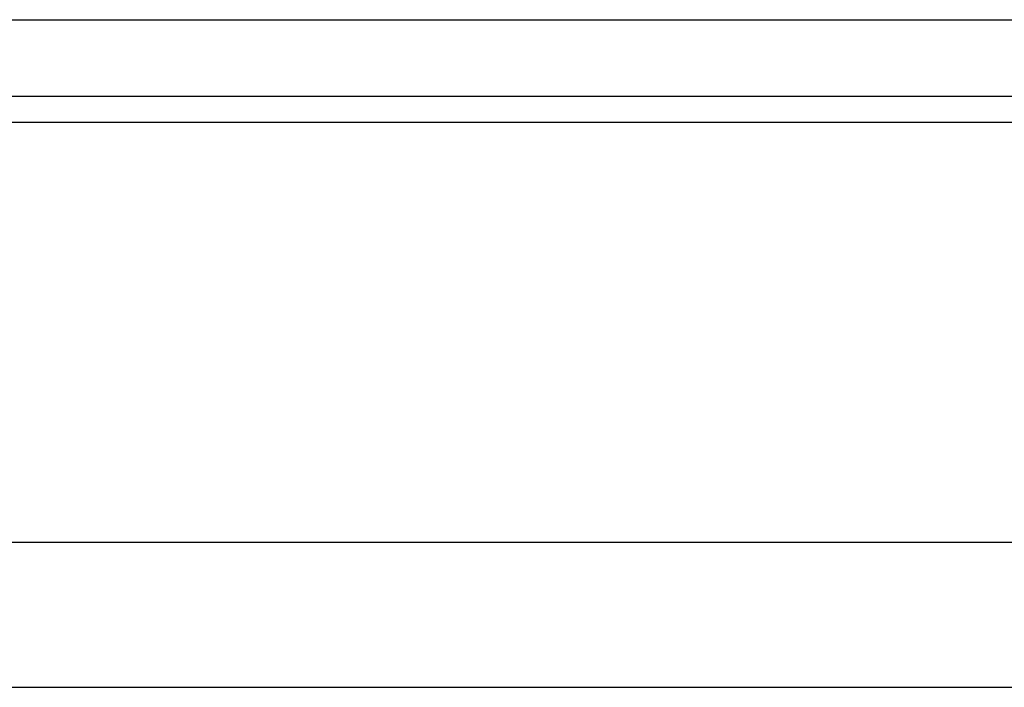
# Model space of a CAD drawing. Header units: millimetres. Extents: x 773 to 1041, y 95 to 192.
# Tile 33 of 50: x 977.37 to 984.15, y 111.81 to 116.41. Entities that reach past the tile are written whole.
import ezdxf

# ---------------------------------------------------------------- set-up
doc = ezdxf.new("R2010")
doc.units = ezdxf.units.MM
doc.header["$LTSCALE"] = 0.15
doc.layers.add('OUT', color=3, linetype='CONTINUOUS')

msp = doc.modelspace()

# ---------------------------------------------------------------- linework, layer by layer
at = {"layer": 'OUT', "color": 0}
for p, q in [((963.4653, 116.4101), (991.2653, 116.4101)), ((911.0853, 115.8833), (1041.3653, 115.8833)), ((911.0805, 115.7032), (1041.3653, 115.7032)), ((910.5174, 112.81), (1041.3653, 112.81)), ((876.3653, 111.8101), (1041.3653, 111.8101))]:
    msp.add_line(p, q, dxfattribs=at)

doc.saveas('drawing.dxf')
